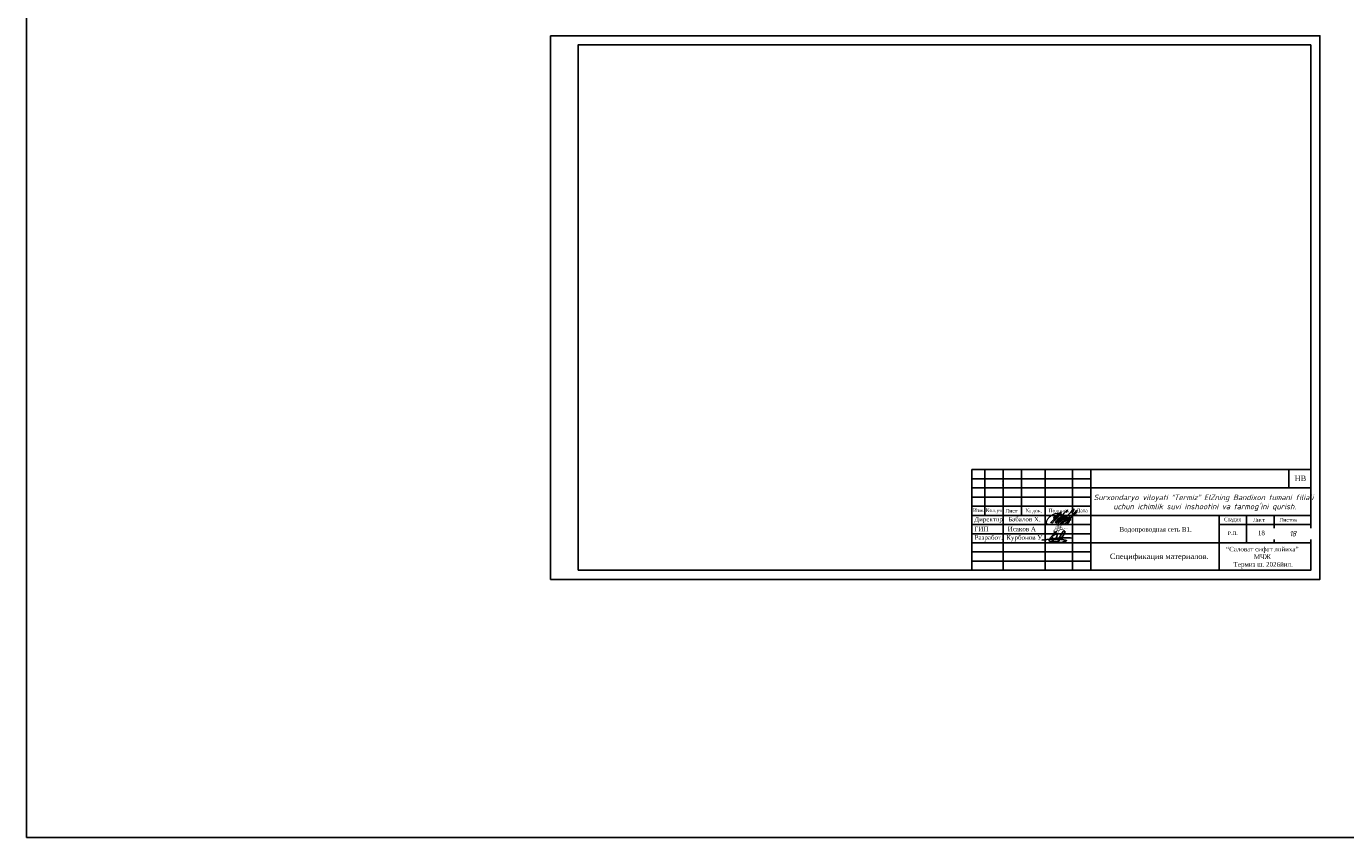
# Model space of a CAD drawing. Extents: x 0 to 361260, y 0 to 4201817.
# Tile 1 of 256: x 359863 to 360584, y 4192736 to 4193179. Entities that reach past the tile are written whole.
import ezdxf

# ---------------------------------------------------------------- set-up
doc = ezdxf.new("R2010")
doc.units = 0
doc.header["$LTSCALE"] = 0.5
doc.header["$MEASUREMENT"] = 0
doc.linetypes.add('CONTI', pattern=[0])
doc.linetypes.add('DASHED', pattern=[0.75, 0.5, -0.25])
for name, color, linetype in [('(0)', 7, 'Continuous'), ('(002) Рамка', 7, 'Continuous'), ('(007) Здания', 7, 'Continuous'), ('RAMKA', 250, 'CONTI'), ('SIT_L0', 250, 'CONTI'), ('Канализация 2', 7, 'Continuous'), ('Рамка', 7, 'Continuous')]:
    doc.layers.add(name, color=color, linetype=linetype)
doc.layers.add('Рабочий', color=7, linetype='DASHED', lineweight=9)
doc.styles.add('Arial', font='arial.ttf')
doc.styles.add('NSI4', font='times.ttf', dxfattribs={"height": 300})
doc.styles.add('style3', font='times.ttf', dxfattribs={"height": 2.5})
doc.styles.add('TIMES', font='times.ttf')
doc.styles.add('ГОСТ 3.5', font='isocpeur.ttf', dxfattribs={"oblique": 15, "height": 3})

msp = doc.modelspace()

# ---------------------------------------------------------------- hatches: boundary and pattern name
h = msp.add_hatch(color=256)
h.dxf.hatch_style = 1
h.paths.add_polyline_path([(360423.889, 4192901.118, 0.1262508), (360423.988, 4192900.595, 0.4193589), (360424.292, 4192900.531, 0.0278241), (360424.791, 4192901.039, 0.3725668), (360425.073, 4192900.978, 0.0744506), (360425.521, 4192901.499, 0.1762649), (360425.665, 4192901.352, 0.2381483), (360425.958, 4192901.446, 0.070359), (360427.028, 4192902.921), (360427.315, 4192903.536), (360427.964, 4192903.723), (360428.351, 4192903.815, 0.1285859), (360428.729, 4192903.777, 0.1100403), (360429.154, 4192903.919, 0.0952032), (360429.276, 4192904.036), (360429.78, 4192904.156), (360431.844, 4192904.821), (360429.731, 4192904.345), (360429.348, 4192904.253, 0.1570642), (360429.197, 4192904.659, 0.1098425), (360428.911, 4192904.967, 0.0941377), (360428.396, 4192905.136, 0.0581307), (360427.997, 4192905.118), (360428.387, 4192906.063), (360428.886, 4192907.6), (360429.108, 4192908.359, 0.0929271), (360429.145, 4192908.75, 0.7179445), (360428.854, 4192908.813, 0.0455168), (360427.838, 4192906.617, 0.0568013), (360427.553, 4192905.671, 0.0889927), (360427.563, 4192904.983), (360426.682, 4192904.671), (360427.204, 4192906.133, 0.1256115), (360427.515, 4192907.364, 0.028403), (360427.491, 4192907.595, 0.5525631), (360427.18, 4192907.684, 0.053921), (360426.958, 4192907.371, 0.0604641), (360426.233, 4192905.816), (360425.741, 4192904.332), (360424.907, 4192903.934), (360425.043, 4192904.279, 0.00753), (360425.269, 4192904.633), (360426.136, 4192906.016, 0.0638362), (360426.614, 4192907.187, 0.0703583), (360426.699, 4192907.965, 0.6062263), (360426.396, 4192908.101, 0.0763548), (360425.69, 4192906.724, 0.0488872), (360424.895, 4192904.41, -0.0171647), (360424.349, 4192903.64), (360424.187, 4192903.541), (360423.9, 4192903.339, 0.4383307), (360423.904, 4192903.022, 0.0958676), (360424.148, 4192902.925, 0.011487), (360424.296, 4192902.912, 0.018535), (360423.962, 4192901.885, 0.0144567)])
h.paths.add_polyline_path([(360426.012, 4192903.134), (360426.064, 4192903.288), (360426.08, 4192903.292, -0.0069687)], flags=16)
h.paths.add_polyline_path([(360423.963, 4192903.263), (360424.242, 4192903.458), (360424.412, 4192903.563, -0.011429), (360424.017, 4192903.07, -0.5668289)], flags=16)
h.paths.add_polyline_path([(360424.437, 4192903.004), (360424.726, 4192903.739), (360425.819, 4192904.26), (360425.72, 4192903.963), (360425.374, 4192903.123), (360425.344, 4192903.116, -0.0729591)], flags=16)
h.paths.add_polyline_path([(360424.417, 4192903.566, 0.0166532), (360424.952, 4192904.316), (360424.724, 4192903.737), (360424.599, 4192903.678)], flags=16)
h.paths.add_polyline_path([(360424.177, 4192903.118, 0.0158357), (360424.37, 4192903.103), (360424.376, 4192903.118, -0.1010979)], flags=16)
h.paths.add_polyline_path([(360424.579, 4192903.101), (360424.802, 4192903.668), (360425.655, 4192904.075), (360425.629, 4192903.997), (360425.304, 4192903.205, -0.0601848)], flags=0)
h.paths.add_polyline_path([(360424.951, 4192901.228, 0.0437798), (360425.579, 4192902.156), (360425.441, 4192901.75, -0.08725), (360424.992, 4192901.167, -1.2616524), (360424.947, 4192901.186, -0.0002215)], flags=16)
h.paths.add_polyline_path([(360425.538, 4192903.262), (360425.813, 4192903.929), (360425.899, 4192904.187), (360426.317, 4192904.335), (360425.991, 4192903.372)], flags=16)
h.paths.add_polyline_path([(360424.96, 4192904.333), (360425.006, 4192904.449, -0.0477082), (360425.782, 4192906.688, -0.0722291), (360426.425, 4192907.972, -0.9106759), (360426.601, 4192907.952, -0.0807738), (360426.485, 4192907.094, -0.0574093), (360426.051, 4192906.067), (360425.185, 4192904.685, -0.0075523)], flags=16)
h.paths.add_polyline_path([(360426.136, 4192903.206), (360426.343, 4192903.256), (360427.066, 4192903.464), (360426.853, 4192903.008, -0.0696064), (360425.827, 4192901.591, -0.199512), (360425.726, 4192901.543, -0.2918813), (360425.694, 4192901.652)], flags=16)
h.paths.add_polyline_path([(360425.241, 4192904.956, -0.0367022), (360425.872, 4192906.653, -0.072489), (360426.504, 4192907.916, 0.3316102), (360426.501, 4192908.033, -0.0888936), (360426.393, 4192907.122, -0.0573204), (360425.968, 4192906.116)], flags=0)
h.paths.add_polyline_path([(360426.597, 4192904.434), (360427.658, 4192904.809), (360427.394, 4192904.169), (360427.175, 4192903.699), (360426.238, 4192903.43)], flags=16)
h.paths.add_polyline_path([(360425.976, 4192904.422), (360426.419, 4192905.755, -0.0606541), (360427.126, 4192907.272, -0.0487256), (360427.302, 4192907.526, 0.2034911), (360427.324, 4192907.599, 0.3085655), (360427.316, 4192907.489, -0.1326643), (360427.06, 4192906.279), (360426.861, 4192905.752), (360426.951, 4192906.006), (360426.397, 4192904.571)], flags=16)
h.paths.add_polyline_path([(360427.424, 4192903.771), (360427.572, 4192904.09), (360427.733, 4192904.478, 0.0931386), (360428.116, 4192903.96), (360427.914, 4192903.912)], flags=16)
h.paths.add_polyline_path([(360428.376, 4192904.941, -0.0910522), (360428.808, 4192904.8, -0.1112488), (360429.036, 4192904.549, -0.1827008), (360429.153, 4192904.207), (360428.352, 4192904.016, -0.0378138), (360428.178, 4192904.173, 0.0684101), (360428.288, 4192904.069, -0.0969355), (360427.921, 4192904.538, -0.0483338), (360427.792, 4192904.867, -0.0973165)], flags=16)
h.paths.add_polyline_path([(360427.767, 4192905.747, -0.0503741), (360428.02, 4192906.546, -0.0428752), (360428.952, 4192908.589, -0.051462), (360428.92, 4192908.414), (360428.699, 4192907.658), (360428.203, 4192906.13), (360427.752, 4192905.036, -0.1024167)], flags=16)

# ---------------------------------------------------------------- linework, layer by layer
at = {"layer": '(0)', "ltscale": 2}
for points in [[(359863.314, 4201816.993), (361260.315, 4201816.993), (361260.315, 4192735.673), (359863.314, 4192735.673)], [(360149.526, 4193173.751), (360569.526, 4193173.751), (360569.526, 4192876.751), (360149.526, 4192876.751)]]:
    msp.add_lwpolyline(points, close=True, dxfattribs=at)
at = {"layer": '(007) Здания'}
for p, q in [((360564.516, 4192936.751), (360379.517, 4192936.751)), ((360386.517, 4192936.72), (360386.517, 4192911.72)), ((360396.541, 4192936.751), (360396.541, 4192881.716)), ((360406.541, 4192936.72), (360406.541, 4192911.72)), ((360419.541, 4192936.751), (360419.541, 4192881.716)), ((360434.541, 4192936.751), (360434.541, 4192881.716)), ((360444.541, 4192936.751), (360444.541, 4192881.716)), ((360444.541, 4192931.72), (360379.517, 4192931.72)), ((360444.541, 4192926.72), (360379.517, 4192926.72)), ((360444.541, 4192921.72), (360379.517, 4192921.72)), ((360564.516, 4192926.72), (360444.541, 4192926.72)), ((360444.541, 4192916.72), (360379.517, 4192916.72)), ((360564.516, 4192911.72), (360379.517, 4192911.72)), ((360514.516, 4192911.72), (360514.516, 4192881.72)), ((360529.516, 4192911.72), (360529.516, 4192896.72)), ((360544.516, 4192911.72), (360544.516, 4192896.72)), ((360444.541, 4192906.72), (360379.517, 4192906.72)), ((360444.541, 4192901.72), (360379.517, 4192901.72)), ((360564.516, 4192906.72), (360514.516, 4192906.72)), ((360564.516, 4192896.72), (360379.517, 4192896.72)), ((360444.541, 4192891.72), (360379.517, 4192891.72)), ((360444.541, 4192886.72), (360379.517, 4192886.72))]:
    msp.add_line(p, q, dxfattribs=at)
msp.add_lwpolyline([(360564.516, 4192936.751), (360379.517, 4192936.751), (360379.517, 4192881.751), (360564.516, 4192881.751)], close=True, dxfattribs=at)
msp.add_lwpolyline([(360552.652, 4192936.751), (360552.652, 4192926.72)], dxfattribs=at)
at = {"color": 0, "ltscale": 100}
for points in [[(360422.014, 4192898.783), (360421.856, 4192898.545), (360421.725, 4192898.233), (360421.698, 4192897.959), (360421.817, 4192897.727), (360422.036, 4192897.56), (360422.245, 4192897.491), (360422.488, 4192897.479), (360422.7, 4192897.488), (360423.029, 4192897.552), (360423.341, 4192897.683), (360423.708, 4192897.914), (360424.155, 4192898.238), (360424.457, 4192898.521), (360425.21, 4192899.311), (360425.399, 4192899.528), (360425.643, 4192899.877), (360425.837, 4192900.196), (360425.98, 4192900.537), (360426.031, 4192900.733), (360426.021, 4192900.951), (360426.009, 4192901.074), (360425.985, 4192901.147), (360425.938, 4192901.21), (360425.84, 4192901.313), (360425.753, 4192901.375), (360425.631, 4192901.448), (360425.519, 4192901.474), (360425.296, 4192901.474), (360425.141, 4192901.416), (360424.763, 4192901.202), (360424.265, 4192900.883), (360423.723, 4192900.489), (360423.27, 4192900.112), (360422.784, 4192899.681), (360422.464, 4192899.374), (360422.014, 4192898.783), (360424.649, 4192898.81), (360425.211, 4192898.782), (360425.892, 4192898.762), (360426.39, 4192898.748), (360427.052, 4192898.724), (360427.761, 4192898.683), (360428.341, 4192898.585), (360428.943, 4192898.455), (360429.639, 4192898.337), (360430.295, 4192898.169), (360430.607, 4192898.109), (360430.793, 4192898.058), (360431.081, 4192897.97), (360431.157, 4192897.932), (360431.193, 4192897.914), (360431.213, 4192897.882), (360431.198, 4192897.858), (360431.118, 4192897.81), (360430.153, 4192897.518), (360429.498, 4192897.342), (360428.86, 4192897.154), (360428.116, 4192896.951), (360427.832, 4192896.894), (360427.642, 4192896.856), (360427.218, 4192896.849), (360426.978, 4192896.873), (360426.848, 4192896.932), (360426.716, 4192897.032), (360426.651, 4192897.12), (360426.577, 4192897.285), (360426.558, 4192897.518), (360426.561, 4192897.662), (360426.633, 4192897.923), (360426.746, 4192898.323), (360427.024, 4192899.029), (360427.325, 4192899.652), (360427.704, 4192900.316), (360428.196, 4192901.109), (360428.642, 4192901.746), (360429.011, 4192902.296), (360429.224, 4192902.678), (360429.439, 4192903.063), (360429.533, 4192903.182), (360429.683, 4192903.248), (360429.827, 4192903.262), (360429.976, 4192903.242), (360430.156, 4192903.15), (360430.249, 4192903.03), (360430.294, 4192902.871), (360430.287, 4192902.659), (360430.248, 4192902.428), (360430.133, 4192902.052), (360429.963, 4192901.67), (360429.771, 4192901.336), (360429.577, 4192901), (360429.396, 4192900.732), (360429.175, 4192900.402), (360428.933, 4192900.1), (360428.383, 4192899.425), (360427.901, 4192898.854), (360427.761, 4192898.683), (360427.394, 4192898.278), (360427.036, 4192897.853), (360426.399, 4192897.134), (360425.998, 4192896.681), (360425.949, 4192896.702), (360425.945, 4192896.867), (360425.885, 4192896.961), (360425.79, 4192897.003), (360425.645, 4192897.048), (360425.55, 4192897.12), (360425.589, 4192897.22), (360425.657, 4192897.337), (360425.799, 4192897.488), (360425.308, 4192897.276), (360425.216, 4192897.35), (360425.184, 4192897.386), (360425.433, 4192897.587), (360425.429, 4192897.618), (360425.41, 4192897.624), (360425.087, 4192897.313), (360424.987, 4192897.263), (360424.897, 4192897.234), (360424.833, 4192897.225), (360424.757, 4192897.23), (360424.694, 4192897.251), (360424.659, 4192897.287), (360424.653, 4192897.314), (360425.026, 4192897.616), (360425.025, 4192897.653), (360424.992, 4192897.665), (360424.587, 4192897.274), (360424.502, 4192897.221), (360424.368, 4192897.177), (360424.187, 4192897.163), (360424.077, 4192897.19), (360424.005, 4192897.25), (360423.986, 4192897.353), (360424.052, 4192897.484), (360424.15, 4192897.655), (360424.213, 4192897.707), (360424.254, 4192897.715), (360424.274, 4192897.703), (360424.272, 4192897.685), (360423.653, 4192897.422), (360423.439, 4192897.343), (360423.223, 4192897.283), (360423.07, 4192897.224), (360422.988, 4192897.193), (360422.952, 4192897.159), (360422.932, 4192897.11), (360422.933, 4192897.018), (360422.959, 4192896.959), (360423.012, 4192896.911), (360423.076, 4192896.872), (360423.147, 4192896.83), (360423.219, 4192896.831), (360423.3, 4192896.852), (360423.357, 4192896.893), (360423.418, 4192896.938), (360423.467, 4192897.01), (360423.517, 4192897.085), (360423.565, 4192897.179), (360423.596, 4192897.264), (360423.626, 4192897.343), (360423.644, 4192897.391), (360423.644, 4192897.419), (360423.666, 4192897.508), (360423.695, 4192897.672), (360423.747, 4192897.924), (360423.804, 4192898.208), (360423.917, 4192898.579), (360423.997, 4192898.803)], [(360425.141, 4192901.416), (360424.835, 4192901.362), (360424.569, 4192901.261), (360424.254, 4192901.122), (360424.009, 4192900.994), (360423.729, 4192900.847), (360423.539, 4192900.701), (360423.402, 4192900.576), (360423.329, 4192900.444), (360423.282, 4192900.329), (360423.265, 4192900.248), (360423.258, 4192900.101), (360423.259, 4192900.003), (360423.297, 4192899.871), (360423.367, 4192899.74), (360423.437, 4192899.623), (360423.526, 4192899.505), (360423.638, 4192899.39), (360423.828, 4192899.249)], [(360417.773, 4192898.146), (360423.129, 4192898.951), (360425.873, 4192899.269), (360427.662, 4192899.39), (360429.056, 4192899.458), (360430.578, 4192899.483), (360431.913, 4192899.484), (360432.499, 4192899.459), (360433.386, 4192899.389), (360434.843, 4192899.183)]]:
    msp.add_lwpolyline(points, dxfattribs=at)
at = {"color": 0, "linetype": 'Continuous', "lineweight": 0}
for points in [[(360420.602, 4192907.059), (360420.318, 4192907.547), (360420.545, 4192909.033), (360421.623, 4192910.599), (360423.245, 4192911.909), (360426.778, 4192912.982), (360428.016, 4192912.676), (360428.867, 4192912.041), (360428.844, 4192911.144), (360428.288, 4192910.18), (360426.926, 4192908.602), (360425.8, 4192907.523), (360426.202, 4192908.249), (360427.761, 4192910.496), (360428.734, 4192911.553), (360430.277, 4192913.242), (360431.205, 4192914.191), (360431.719, 4192914.666), (360430.903, 4192913.376)], [(360426.866, 4192910.939), (360426.029, 4192910.316), (360425.871, 4192909.929), (360425.926, 4192909.739), (360426.487, 4192909.889), (360427.237, 4192910.347), (360425.049, 4192907.647), (360427.735, 4192910.663), (360428.501, 4192910.963), (360429.125, 4192911.034), (360428.872, 4192910.442), (360428.438, 4192909.842), (360427.119, 4192908.571), (360426.969, 4192908.642), (360427.15, 4192908.855), (360428.825, 4192910.568), (360430.051, 4192911.193), (360430.825, 4192911.422), (360430.754, 4192910.98), (360429.633, 4192909.803), (360428.456, 4192908.658), (360428.045, 4192908.201), (360427.76, 4192908.066), (360427.673, 4192908.374), (360428.953, 4192909.385), (360430.217, 4192909.843), (360431.296, 4192910.071), (360431.587, 4192909.923), (360431.208, 4192909.324), (360430.394, 4192908.709), (360430.345, 4192908.846), (360430.581, 4192909.231), (360431.9, 4192910.527), (360432.754, 4192910.94), (360433.122, 4192910.978), (360432.611, 4192910.374), (360431.754, 4192909.666), (360431.253, 4192909.056), (360431.1, 4192908.765), (360431.122, 4192908.666), (360431.6, 4192908.896), (360432.82, 4192909.869), (360436.449, 4192913.315), (360437.102, 4192914.1), (360437.058, 4192914.372), (360436.565, 4192914.24), (360435.448, 4192913.054), (360432.247, 4192909.017), (360431.297, 4192908.041), (360430.549, 4192907.356), (360429.811, 4192906.916), (360429.362, 4192906.855), (360429.31, 4192907.285), (360429.644, 4192907.909), (360430.453, 4192908.639), (360431.701, 4192909.272), (360432.809, 4192909.667), (360433.284, 4192909.615), (360433.469, 4192909.342), (360433.1, 4192908.938), (360431.833, 4192908.05), (360431.411, 4192907.628), (360431.323, 4192907.321), (360431.455, 4192907.242), (360432.203, 4192907.628), (360432.845, 4192908.472), (360433.188, 4192909.439), (360433.284, 4192909.843), (360433.188, 4192910.52), (360433.038, 4192911.153), (360433.152, 4192911.451), (360433.671, 4192911.803), (360435.228, 4192912.058), (360436.432, 4192911.996), (360437.189, 4192911.873)], [(360434.727, 4192913.696), (360435.275, 4192914.561), (360435.437, 4192915.249), (360434.957, 4192914.932), (360429.565, 4192908.811), (360428.003, 4192907.067), (360427.023, 4192906.351), (360426.611, 4192906.54), (360427.105, 4192907.783), (360428.555, 4192909.578), (360429.708, 4192910.73), (360430.595, 4192911.192), (360431.178, 4192911.366), (360430.822, 4192910.874), (360429.21, 4192909.464)], [(360426.218, 4192912.585), (360424.457, 4192910.065), (360424.352, 4192909.987), (360424.867, 4192911.245), (360425.167, 4192911.356), (360427.958, 4192913.472), (360428.11, 4192913.597), (360426.701, 4192911.679), (360424.95, 4192909.248), (360423.905, 4192908.018), (360423.094, 4192907.489), (360422.725, 4192907.696), (360423.197, 4192908.454), (360425.637, 4192910.514), (360428.306, 4192912.394)]]:
    msp.add_spline(points, degree=3, dxfattribs=at)
at = {"layer": 'SIT_L0', "color": 250}
for p, q in [((360396.437, 4192928.075), (360396.567, 4192928.555)), ((360396.647, 4192930.445), (360396.507, 4192929.965))]:
    msp.add_line(p, q, dxfattribs=at)
at = {"layer": 'Рабочий', "color": 0, "linetype": 'ByBlock', "lineweight": 25, "ltscale": 0.166667}
msp.add_lwpolyline([(360164.526, 4192881.751), (360564.526, 4192881.751), (360564.526, 4193168.751), (360164.526, 4193168.751)], close=True, dxfattribs=at)

# ---------------------------------------------------------------- texts
at = {"layer": '(007) Здания'}
for s, insert, char_height, width, attachment_point, style in [('{\\fTimes New Roman|b0|i0|c204|p18;\\Q0;НВ} ', (360555.709, 4192933.437), 3, 6.28775, 1, 'ГОСТ 3.5'), ('Изм.', (360383.136, 4192914.497), 2, 10, 5, 'style3'), ('Кол.уч', (360391.587, 4192914.179), 2, 10, 5, 'style3'), ('{\\fTimes New Roman|b0|i0|c204|p18;Лист}', (360401.11, 4192914.179), 2, 10, 5, 'style3'), ('№ док.', (360413.365, 4192914.029), 2, 10, 5, 'style3'), ('{\\fTimes New Roman|b0|i0|c204|p18;Подпись}', (360427.017, 4192914.029), 2, 15, 5, 'style3'), ('{\\fTimes New Roman|b0|i0|c204|p18;Дата}', (360439.71, 4192914.029), 2, 10.38604, 5, 'style3'), ('Стадия', (360517.203, 4192910.515), 2, 9.74354, 1, 'style3'), ('Лист', (360533.139, 4192910.368), 2, 7.40245, 1, 'style3'), ('Листов', (360547.529, 4192910.252), 2, 10.45372, 1, 'style3'), ('{\\fTimes New Roman|b0|i0|c204|p18;Водопроводная сеть В1.}', (360479.856, 4192905.329), 2.5, 45.43142, 2, 'Arial'), ('Р.П.', (360519.226, 4192903.037), 2, 36.39, 1, 'style3')]:
    msp.add_mtext(s, dxfattribs=dict(at, insert=insert, char_height=char_height, width=width, attachment_point=attachment_point, style=style))
at = {"layer": '(007) Здания', "insert": (360535.683, 4192903.375), "char_height": 2.5, "attachment_point": 1, "style": 'style3'}
msp.add_mtext('18', dxfattribs=at)
at = {"layer": 'RAMKA', "color": 0, "linetype": 'ByBlock', "lineweight": 20, "insert": (360454.87, 4192890.875, -2933.499), "char_height": 3, "width": 53.89891, "attachment_point": 1}
msp.add_mtext('{\\fTimes New Roman|b0|i0|c204|p18;Спецификация материалов. }', dxfattribs=at)
at = {"layer": 'Канализация 2', "color": 0, "lineweight": 0, "char_height": 2.5, "attachment_point": 4, "style": 'NSI4'}
for s, insert, width in [(' {\\H0.4x; }Директор   Бабалов Х.', (360379.516, 4192909.251), 40.88773), (' {\\H0.4x; }ГИП           Исаков А', (360379.516, 4192904.251), 38.53508), ('Разработ.  Курбонов У.', (360381.013, 4192899.251), 39.40719)]:
    msp.add_mtext(s, dxfattribs=dict(at, insert=insert, width=width))
at = {"layer": 'Рамка', "color": 7, "linetype": 'Continuous', "lineweight": 9, "insert": (360538.107, 4192888.697), "char_height": 2.5, "width": 46.03876, "attachment_point": 5, "style": 'Arial'}
msp.add_mtext('{\\fTimes New Roman|b0|i0|c204|p18;\\C256;“Саловат сифат лойиха” MЧЖ\\P \\C7;Термиз ш. 2026йил.}', dxfattribs=at)

# ---------------------------------------------------------------- next in the draw order: texts
at = {"color": 0, "lineweight": 20, "insert": (360554.518, 4192901.72, -180.298), "char_height": 3, "width": 20, "attachment_point": 5, "style": 'TIMES', "bg_fill": 2}
msp.add_mtext('{\\fISOCPEUR|b0|i1|c204|p34;\\T0.85;18}', dxfattribs=at)

# ---------------------------------------------------------------- next in the draw order: texts
at = {"layer": '(002) Рамка', "insert": (360445.091, 4192923.062, -533.015), "char_height": 3, "width": 117.50921, "attachment_point": 1}
msp.add_mtext('\\pi0.9671;{\\fISOCPEUR|b0|i1|c204|p34;Surxondaryo viloyati “Termiz” EIZning Bandixon tumani filiali \\P\\pi11.64551;uchun ichimlik suvi inshootini va tarmog’ini qurish.}', dxfattribs=at)

doc.saveas('drawing.dxf')
